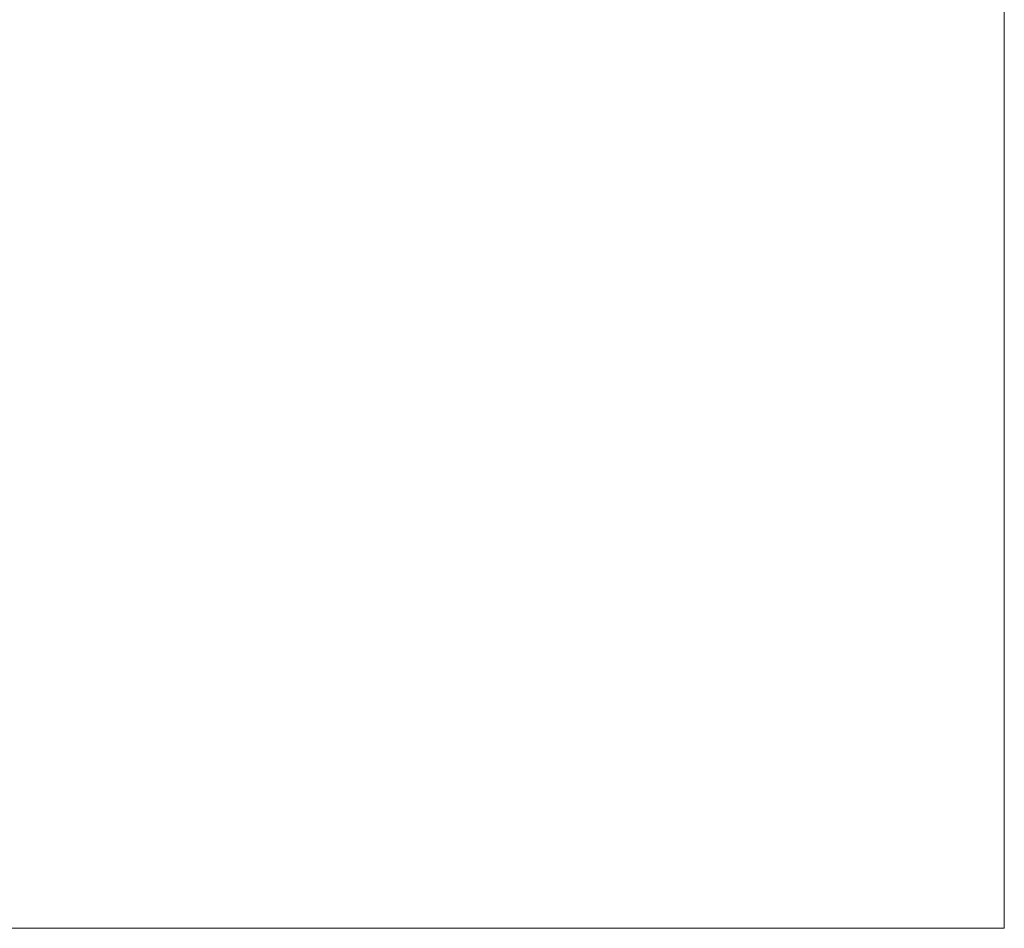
# Model space of a CAD drawing. Header units: millimetres. Extents: x -1219 to 1219, y -1219 to 1219.
# Tile 2 of 53: x -49 to 1219, y -1219 to -48. Entities that reach past the tile are written whole.
import ezdxf

# ---------------------------------------------------------------- set-up
doc = ezdxf.new("R2010")
doc.units = ezdxf.units.MM
doc.layers.add('A-DOOR', color=31, linetype='Continuous')

msp = doc.modelspace()

# ---------------------------------------------------------------- meshes
at = {"layer": 'A-DOOR', "lineweight": 18}
mesh = msp.add_polyface(dxfattribs=at)
corners = [(-1219.2, 1219.2, -0.5), (-1219.2, -1219.2, -0.5), (1219.2, -1219.2, -0.5), (1219.2, 1219.2, -0.5)]
mesh.append_faces([[corners[k] for k in face] for face in [(0, 1, 2, 3)]])
mesh = msp.add_polyface(dxfattribs=at)
corners = [(1219.2, -1219.2, -40.5), (-1219.2, -1219.2, -40.5), (-1219.2, 1219.2, -40.5), (1219.2, 1219.2, -40.5)]
mesh.append_faces([[corners[k] for k in face] for face in [(0, 1, 2, 3)]])
mesh = msp.add_polyface(dxfattribs=at)
corners = [(1219.2, -1219.2, -0.5), (1219.2, -1219.2, -40.5), (1219.2, 1219.2, -40.5), (1219.2, 1219.2, -0.5)]
mesh.append_faces([[corners[k] for k in face] for face in [(0, 1, 2, 3)]])
mesh = msp.add_polyface(dxfattribs=at)
corners = [(-1219.2, -1219.2, -0.5), (-1219.2, -1219.2, -40.5), (1219.2, -1219.2, -40.5), (1219.2, -1219.2, -0.5)]
mesh.append_faces([[corners[k] for k in face] for face in [(0, 1, 2, 3)]])

doc.saveas('drawing.dxf')
